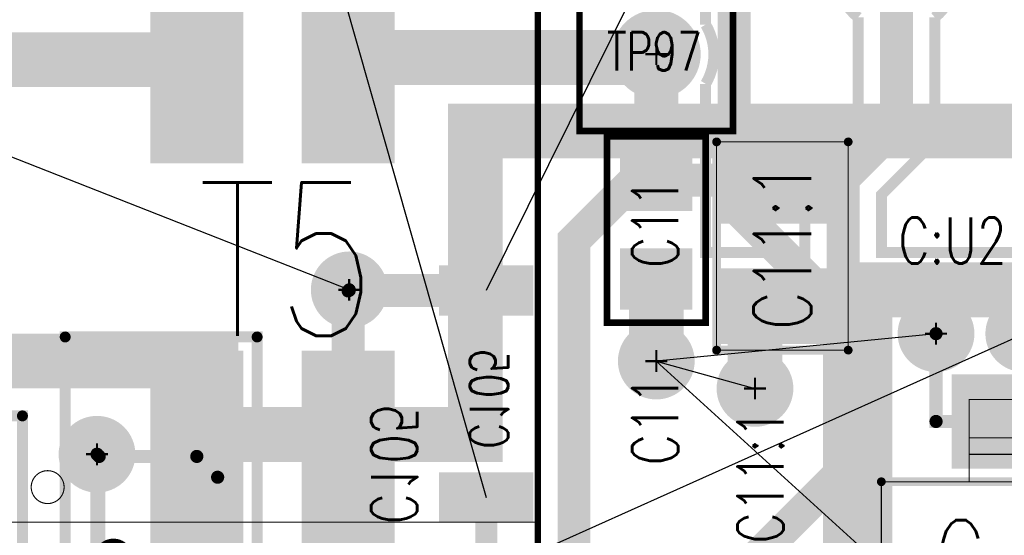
# Model space of a CAD drawing. Extents: x -7.2 to 18.3, y -5.6 to 10.9.
# Tile 11 of 112: x 0.784 to 1.682, y 1.271 to 1.741. Entities that reach past the tile are written whole.
import ezdxf
from ezdxf.enums import TextEntityAlignment as Align

# ---------------------------------------------------------------- set-up
doc = ezdxf.new("R2010")
doc.units = 0
for name, pattern in [('SIG_15', [2, 1, 1]), ('SIG_153', [2, 1, 1]), ('SIG_16', [2, 1, 1]), ('SIG_18', [2, 1, 1]), ('SIG_25', [2, 1, 1]), ('SIG_26', [2, 1, 1]), ('SIG_271', [2, 1, 1]), ('SIG_285', [2, 1, 1])]:
    doc.linetypes.add(name, pattern=pattern)
for name, color, linetype in [('2D_LINE_02', 112, 'CONTINUOUS'), ('COPPER_01', 1, 'CONTINUOUS'), ('DRIL_NPLTE_THRU_01', 16, 'CONTINUOUS'), ('DRIL_NPLTE_THRU_03', 146, 'CONTINUOUS'), ('DRIL_NPLTE_THRU_04', 176, 'CONTINUOUS'), ('DRIL_PLTE_THRU_01', 16, 'CONTINUOUS'), ('DRIL_PLTE_THRU_03', 146, 'CONTINUOUS'), ('DRIL_PLTE_THRU_04', 176, 'CONTINUOUS'), ('DRIL_SYMBOL', 254, 'CONTINUOUS'), ('LINK_00', 2, 'CONTINUOUS'), ('PADS_BOT', 5, 'CONTINUOUS'), ('PADS_INNER', 1, 'CONTINUOUS'), ('PADS_TOP', 1, 'CONTINUOUS'), ('PADS_XR_131', 3, 'CONTINUOUS'), ('PADS_XR_132', 6, 'CONTINUOUS'), ('PADS_XR_133', 254, 'CONTINUOUS'), ('PART_NAME_123', 255, 'CONTINUOUS'), ('PART_NAME_124', 6, 'CONTINUOUS'), ('PART_NAME_129', 2, 'CONTINUOUS'), ('PART_NAME_130', 106, 'CONTINUOUS'), ('PART_TOP_2DLINE_123', 255, 'CONTINUOUS'), ('PART_TOP_2DLINE_129', 2, 'CONTINUOUS'), ('POUR_OUTLINE_03', 130, 'CONTINUOUS'), ('TRACE_01', 1, 'CONTINUOUS'), ('TRACE_03', 130, 'CONTINUOUS'), ('TRACE_04', 5, 'CONTINUOUS'), ('VIAPTS', 56, 'CONTINUOUS')]:
    doc.layers.add(name, color=color, linetype=linetype)
doc.styles.add('W0$001', font='simplex', dxfattribs={"width": 0.75})
doc.styles.add('W0$006', font='simplex', dxfattribs={"width": 0.75})

# ---------------------------------------------------------------- blocks, each defined once
blk = doc.blocks.new('SMOOTH_0$05')
at = {"const_width": 0.025}
blk.add_lwpolyline([(-0.0125, 0, 1), (0.0125, 0, 1)], format="xyb", close=True, dxfattribs=at)
blk = doc.blocks.new('DRAWING_306')
at = {"layer": '2D_LINE_02', "const_width": 0.05}
blk.add_lwpolyline([(-0.515, -0.0401), (1.065, -0.0401), (1.065, -0.9401), (-0.0151, -0.9401), (-0.0151, -1.205), (0.0999, -1.205), (0.0999, -1.38), (0.6439, -1.38), (0.6439, -1.447), (0.8849, -1.447), (0.8849, -1.17), (1.925, -1.17), (1.925, -3.01), (-0.515, -3.01)], close=True, dxfattribs=at)
at = {"layer": '2D_LINE_02'}
for p in [(0.8849, -1.17), (0.6439, -1.38), (0.6439, -1.447), (0.8849, -1.447)]:
    blk.add_blockref('SMOOTH_0$05', p, dxfattribs=at)
blk = doc.blocks.new('COPPER_298')
at = {"layer": 'COPPER_01', "const_width": 0.05}
blk.add_lwpolyline([(0, 0), (0.285, 0), (0.285, -0.245), (0.4, -0.245), (0.4, -0.31), (0, -0.31)], close=True, dxfattribs=at)
at = {"layer": 'COPPER_01'}
for p in [(0, 0), (0.285, 0), (0.285, -0.245), (0.4, -0.245), (0, -0.31), (0.4, -0.31)]:
    blk.add_blockref('SMOOTH_0$05', p, dxfattribs=at)
blk = doc.blocks.new('SMOOTH_0$01')
at = {"const_width": 0.005}
blk.add_lwpolyline([(-0.0025, 0, 1), (0.0025, 0, 1)], format="xyb", close=True, dxfattribs=at)
blk = doc.blocks.new('COPPER_325')
at = {"layer": 'COPPER_01', "const_width": 0.01}
blk.add_lwpolyline([(0, 0), (0.116, 0), (0.116, -0.171), (-0.696, -0.171), (-0.696, -0.07), (-0.345, -0.07), (-0.345, 0.17), (-0.456, 0.17), (-0.456, 0.194), (-0.528, 0.194), (-0.528, 0.218), (-0.648, 0.218), (-0.648, 0.386), (-0.245, 0.386), (-0.245, -0.066), (0, -0.066)], close=True, dxfattribs=at)
at = {"layer": 'COPPER_01'}
for p in [(-0.648, 0.386), (-0.245, 0.386), (-0.648, 0.218), (-0.528, 0.218), (-0.528, 0.194), (-0.456, 0.194), (-0.456, 0.17), (-0.345, 0.17), (0, 0), (0.116, 0), (-0.245, -0.066), (0, -0.066), (-0.696, -0.07), (-0.345, -0.07), (-0.696, -0.171), (0.116, -0.171)]:
    blk.add_blockref('SMOOTH_0$01', p, dxfattribs=at)
blk = doc.blocks.new('COPPER_326')
at = {"layer": 'COPPER_01', "const_width": 0.01}
blk.add_lwpolyline([(0, 0), (0.093, 0), (0.093, 0.076), (0.175, 0.076), (0.175, 0.29), (0, 0.29)], close=True, dxfattribs=at)
at = {"layer": 'COPPER_01'}
for p in [(0, 0.29), (0.175, 0.29), (0.093, 0.076), (0.175, 0.076), (0, 0), (0.093, 0)]:
    blk.add_blockref('SMOOTH_0$01', p, dxfattribs=at)
blk = doc.blocks.new('POUR_OUTLINE_1')
at = {"layer": 'POUR_OUTLINE_03', "const_width": 0.01}
blk.add_lwpolyline([(-18.4204, -17.01929, -4.582483), (-18.4204, -17.06511), (-18.4204, -17.67516, -0.277354), (-18.4204, -17.72924), (-18.4204, -17.8832), (-18.3299, -17.8832), (-18.3299, -17.8157, -0.198912), (-18.31965, -17.79095), (-18.2814, -17.7527), (-18.2814, -17.66863, -2.783604), (-18.2114, -17.66863), (-18.2114, -17.7672, -0.198912), (-18.22165, -17.79195), (-18.2599, -17.8302), (-18.2599, -17.8832), (-17.93563, -17.8832, -3.033121)], format="xyb", dxfattribs=at)
blk = doc.blocks.new('POUR_HEADER_0')
blk.add_blockref('POUR_OUTLINE_1', (16.9203, 12.3322))
blk = doc.blocks.new('SMOOTH_0$008')
at = {"const_width": 0.004}
blk.add_lwpolyline([(-0.002, 0, 1), (0.002, 0, 1)], format="xyb", close=True, dxfattribs=at)
blk = doc.blocks.new('SMOOTH_0$001')
at = {"const_width": 0.0005}
blk.add_lwpolyline([(-0.00025, 0, 1), (0.00025, 0, 1)], format="xyb", close=True, dxfattribs=at)
blk = doc.blocks.new('PART_BODY_TOP_377')
at = {"layer": 'PART_TOP_2DLINE_123', "const_width": 0.008}
blk.add_lwpolyline([(-0.13, 0.07), (0.13, 0.07), (0.13, -0.075), (-0.13, -0.075)], close=True, dxfattribs=at)
at = {"layer": 'PART_TOP_2DLINE_129', "const_width": 0.001}
for points in [[(-0.05, 0.07), (0.05, 0.07), (0.05, 0.145), (-0.05, 0.145)], [(-0.05, 0.11), (0.05, 0.11), (0.05, 0.095), (-0.05, 0.095)], [(-0.13, -0.07), (0.13, -0.07), (0.13, 0.07), (-0.13, 0.07)], [(-0.11, -0.07), (-0.09, -0.07), (-0.09, -0.15), (-0.11, -0.15)], [(-0.06, -0.07), (-0.04, -0.07), (-0.04, -0.15), (-0.06, -0.15)], [(-0.01, -0.07), (0.01, -0.07), (0.01, -0.15), (-0.01, -0.15)], [(0.04, -0.07), (0.06, -0.07), (0.06, -0.15), (0.04, -0.15)], [(0.09, -0.07), (0.11, -0.07), (0.11, -0.15), (0.09, -0.15)], [(-0.11, -0.11), (-0.09, -0.11), (-0.09, -0.125), (-0.11, -0.125)], [(-0.06, -0.11), (-0.04, -0.11), (-0.04, -0.125), (-0.06, -0.125)], [(-0.01, -0.11), (0.01, -0.11), (0.01, -0.125), (-0.01, -0.125)], [(0.04, -0.11), (0.06, -0.11), (0.06, -0.125), (0.04, -0.125)], [(0.09, -0.11), (0.11, -0.11), (0.11, -0.125), (0.09, -0.125)], [(-0.11, -0.125), (-0.09, -0.125), (-0.09, -0.15), (-0.11, -0.15)], [(-0.06, -0.125), (-0.04, -0.125), (-0.04, -0.15), (-0.06, -0.15)], [(-0.01, -0.125), (0.01, -0.125), (0.01, -0.15), (-0.01, -0.15)], [(0.04, -0.125), (0.06, -0.125), (0.06, -0.15), (0.04, -0.15)], [(0.09, -0.125), (0.11, -0.125), (0.11, -0.15), (0.09, -0.15)]]:
    blk.add_lwpolyline(points, close=True, dxfattribs=at)
blk.add_lwpolyline([(-0.12207, -0.06, 1), (-0.10793, -0.06, 1)], format="xyb", close=True, dxfattribs=at)
at = {"layer": 'PART_TOP_2DLINE_123'}
for p in [(-0.13, 0.07), (0.13, 0.07), (-0.13, -0.075), (0.13, -0.075)]:
    blk.add_blockref('SMOOTH_0$008', p, dxfattribs=at)
at = {"layer": 'PART_TOP_2DLINE_129'}
for p in [(-0.05, 0.145), (0.05, 0.145), (-0.05, 0.11), (0.05, 0.11), (-0.05, 0.095), (0.05, 0.095), (-0.13, 0.07), (-0.05, 0.07), (0.05, 0.07), (0.13, 0.07), (-0.13, -0.07), (-0.11, -0.07), (-0.09, -0.07), (-0.06, -0.07), (-0.04, -0.07), (-0.01, -0.07), (0.01, -0.07), (0.04, -0.07), (0.06, -0.07), (0.09, -0.07), (0.11, -0.07), (0.13, -0.07), (-0.11, -0.11), (-0.09, -0.11), (-0.06, -0.11), (-0.04, -0.11), (-0.01, -0.11), (0.01, -0.11), (0.04, -0.11), (0.06, -0.11), (0.09, -0.11), (0.11, -0.11), (-0.11, -0.125), (-0.11, -0.125), (-0.09, -0.125), (-0.09, -0.125), (-0.06, -0.125), (-0.06, -0.125), (-0.04, -0.125), (-0.04, -0.125), (-0.01, -0.125), (-0.01, -0.125), (0.01, -0.125), (0.01, -0.125), (0.04, -0.125), (0.04, -0.125), (0.06, -0.125), (0.06, -0.125), (0.09, -0.125), (0.09, -0.125), (0.11, -0.125), (0.11, -0.125), (-0.11, -0.15), (-0.11, -0.15), (-0.09, -0.15), (-0.09, -0.15), (-0.06, -0.15), (-0.06, -0.15), (-0.04, -0.15), (-0.04, -0.15), (-0.01, -0.15), (-0.01, -0.15), (0.01, -0.15), (0.01, -0.15), (0.04, -0.15), (0.04, -0.15), (0.06, -0.15), (0.06, -0.15), (0.09, -0.15), (0.09, -0.15), (0.11, -0.15), (0.11, -0.15)]:
    blk.add_blockref('SMOOTH_0$001', p, dxfattribs=at)
blk = doc.blocks.new('DRIL_HOLE_0')
blk.add_lwpolyline([(0, 0, 1), (0, 0, 1)], format="xyb", close=True)
blk = doc.blocks.new('PAD_1')
blk.add_lwpolyline([(0, 0, 1), (0, 0, 1)], format="xyb", close=True)
blk = doc.blocks.new('PAD_100')
at = {"const_width": 0.036}
blk.add_lwpolyline([(-0.043, 0), (0.043, 0)], dxfattribs=at)
blk = doc.blocks.new('PAD_101')
at = {"const_width": 0.03}
blk.add_lwpolyline([(-0.04, 0), (0.04, 0)], dxfattribs=at)
blk = doc.blocks.new('STK_TOP_62')
at = {"layer": 'DRIL_PLTE_THRU_01'}
blk.add_blockref('DRIL_HOLE_0', (0, 0), dxfattribs=at)
at = {"layer": 'DRIL_PLTE_THRU_03'}
blk.add_blockref('DRIL_HOLE_0', (0, 0), dxfattribs=at)
at = {"layer": 'DRIL_PLTE_THRU_04'}
blk.add_blockref('DRIL_HOLE_0', (0, 0), dxfattribs=at)
at = {"layer": 'PADS_BOT'}
blk.add_blockref('PAD_1', (0, 0), dxfattribs=at)
at = {"layer": 'PADS_INNER'}
blk.add_blockref('PAD_1', (0, 0), dxfattribs=at)
at = {"layer": 'PADS_TOP', "rotation": 90}
blk.add_blockref('PAD_101', (0, 0), dxfattribs=at)
at = {"layer": 'PADS_XR_131', "rotation": 90}
blk.add_blockref('PAD_100', (0, 0), dxfattribs=at)
at = {"layer": 'PADS_XR_133', "rotation": 90}
blk.add_blockref('PAD_101', (0, 0), dxfattribs=at)
blk = doc.blocks.new('PAD_102')
at = {"const_width": 0.086}
blk.add_lwpolyline([(-0.066, 0), (0.066, 0)], dxfattribs=at)
blk = doc.blocks.new('PAD_103')
at = {"const_width": 0.08}
blk.add_lwpolyline([(-0.063, 0), (0.063, 0)], dxfattribs=at)
blk = doc.blocks.new('STK_TOP_63')
at = {"layer": 'DRIL_PLTE_THRU_01'}
blk.add_blockref('DRIL_HOLE_0', (0, 0), dxfattribs=at)
at = {"layer": 'DRIL_PLTE_THRU_03'}
blk.add_blockref('DRIL_HOLE_0', (0, 0), dxfattribs=at)
at = {"layer": 'DRIL_PLTE_THRU_04'}
blk.add_blockref('DRIL_HOLE_0', (0, 0), dxfattribs=at)
at = {"layer": 'PADS_BOT'}
blk.add_blockref('PAD_1', (0, 0), dxfattribs=at)
at = {"layer": 'PADS_INNER'}
blk.add_blockref('PAD_1', (0, 0), dxfattribs=at)
at = {"layer": 'PADS_TOP'}
blk.add_blockref('PAD_103', (0, 0), dxfattribs=at)
at = {"layer": 'PADS_XR_131'}
blk.add_blockref('PAD_102', (0, 0), dxfattribs=at)
at = {"layer": 'PADS_XR_133'}
blk.add_blockref('PAD_103', (0, 0), dxfattribs=at)
blk = doc.blocks.new('SYM_TOP_50')
for name, p in [('STK_TOP_63', (0, 0.125)), ('PART_BODY_TOP_377', (0, 0)), ('STK_TOP_62', (-0.1, -0.125)), ('STK_TOP_62', (-0.05, -0.125)), ('STK_TOP_62', (0, -0.125)), ('STK_TOP_62', (0.05, -0.125)), ('STK_TOP_62', (0.1, -0.125))]:
    blk.add_blockref(name, p)
blk = doc.blocks.new('PART_TOP_212')
blk.add_blockref('SYM_TOP_50', (0, 0))
at = {"layer": 'PART_NAME_123', "style": 'W0$006', "width": 0.75}
blk.add_text('C:U2', height=0.042, dxfattribs=at).set_placement((-0.0651, 0.2901), align=Align.MIDDLE_CENTER)
at = {"layer": 'PART_NAME_129', "style": 'W0$001', "width": 0.75}
blk.add_text('C:U2', height=0.07, dxfattribs=at).set_placement((0, 0), align=Align.MIDDLE_CENTER)
blk = doc.blocks.new('SMOOTH_0$006')
at = {"const_width": 0.003}
blk.add_lwpolyline([(-0.0015, 0, 1), (0.0015, 0, 1)], format="xyb", close=True, dxfattribs=at)
blk = doc.blocks.new('PART_BODY_TOP_358')
at = {"layer": 'PART_TOP_2DLINE_123', "const_width": 0.006}
blk.add_lwpolyline([(-0.07, -0.07), (-0.07, 0.07), (0.07, 0.07), (0.07, -0.07)], close=True, dxfattribs=at)
at = {"layer": 'PART_TOP_2DLINE_129', "const_width": 0.001}
blk.add_lwpolyline([(-0.07, -0.07), (-0.07, 0.07), (0.07, 0.07), (0.07, -0.07)], close=True, dxfattribs=at)
at = {"layer": 'PART_TOP_2DLINE_123'}
for p in [(-0.07, 0.07), (0.07, 0.07), (-0.07, -0.07), (0.07, -0.07)]:
    blk.add_blockref('SMOOTH_0$006', p, dxfattribs=at)
at = {"layer": 'PART_TOP_2DLINE_129'}
for p in [(-0.07, 0.07), (0.07, 0.07), (-0.07, -0.07), (0.07, -0.07)]:
    blk.add_blockref('SMOOTH_0$001', p, dxfattribs=at)
blk = doc.blocks.new('DRIL_SYMBOL_0$04')
at = {"layer": 'DRIL_SYMBOL', "const_width": 0.002}
for points in [[(0, -0.01), (0, 0.01)], [(-0.01, 0), (0.01, 0)]]:
    blk.add_lwpolyline(points, dxfattribs=at)
blk = doc.blocks.new('DRIL_HOLE_0$04')
at = {"const_width": 0.02}
blk.add_lwpolyline([(-0.01, 0, 1), (0.01, 0, 1)], format="xyb", close=True, dxfattribs=at)
blk.add_blockref('DRIL_SYMBOL_0$04', (0, 0))
blk = doc.blocks.new('PAD_55')
at = {"const_width": 0.0375}
blk.add_lwpolyline([(0, -0.01875, 1), (0, 0.01875, 1)], format="xyb", close=True, dxfattribs=at)
blk = doc.blocks.new('PAD_58')
at = {"const_width": 0.0405}
blk.add_lwpolyline([(0, -0.02025, 1), (0, 0.02025, 1)], format="xyb", close=True, dxfattribs=at)
blk = doc.blocks.new('STK_TOP_36')
at = {"layer": 'DRIL_PLTE_THRU_01'}
blk.add_blockref('DRIL_HOLE_0$04', (0, 0), dxfattribs=at)
at = {"layer": 'DRIL_PLTE_THRU_03'}
blk.add_blockref('DRIL_HOLE_0$04', (0, 0), dxfattribs=at)
at = {"layer": 'DRIL_PLTE_THRU_04'}
blk.add_blockref('DRIL_HOLE_0$04', (0, 0), dxfattribs=at)
at = {"layer": 'PADS_BOT'}
blk.add_blockref('PAD_55', (0, 0), dxfattribs=at)
at = {"layer": 'PADS_INNER'}
blk.add_blockref('PAD_55', (0, 0), dxfattribs=at)
at = {"layer": 'PADS_TOP'}
blk.add_blockref('PAD_55', (0, 0), dxfattribs=at)
at = {"layer": 'PADS_XR_131'}
blk.add_blockref('PAD_58', (0, 0), dxfattribs=at)
at = {"layer": 'PADS_XR_132'}
blk.add_blockref('PAD_58', (0, 0), dxfattribs=at)
blk = doc.blocks.new('SYM_TOP_31')
for name in ['PART_BODY_TOP_358', 'STK_TOP_36']:
    blk.add_blockref(name, (0, 0))
blk = doc.blocks.new('PART_TOP_393')
blk.add_blockref('SYM_TOP_31', (0, 0))
at = {"layer": 'PART_NAME_123', "style": 'W0$006', "width": 0.75}
blk.add_text('TP97', height=0.042, rotation=180, dxfattribs=at).set_placement((0.055, -0.095))
at = {"layer": 'PART_NAME_129', "style": 'W0$001', "width": 0.75}
blk.add_text('TP97', height=0.035, rotation=180, dxfattribs=at).set_placement((0.0451, 0.015))
blk = doc.blocks.new('PART_BODY_TOP_334')
at = {"layer": 'PART_TOP_2DLINE_123', "const_width": 0.006}
blk.add_lwpolyline([(0.085, 0.045), (0.085, -0.045), (-0.085, -0.045), (-0.085, 0.045)], close=True, dxfattribs=at)
at = {"layer": 'PART_TOP_2DLINE_129', "const_width": 0.001}
blk.add_lwpolyline([(0.085, 0.045), (0.085, -0.045), (-0.085, -0.045), (-0.085, 0.045)], close=True, dxfattribs=at)
at = {"layer": 'PART_TOP_2DLINE_123'}
for p in [(-0.085, 0.045), (0.085, 0.045), (-0.085, -0.045), (0.085, -0.045)]:
    blk.add_blockref('SMOOTH_0$006', p, dxfattribs=at)
at = {"layer": 'PART_TOP_2DLINE_129'}
for p in [(-0.085, 0.045), (0.085, 0.045), (-0.085, -0.045), (0.085, -0.045)]:
    blk.add_blockref('SMOOTH_0$001', p, dxfattribs=at)
blk = doc.blocks.new('PAD_37')
at = {"const_width": 0.056}
blk.add_lwpolyline([(-0.033, 0), (0.033, 0)], dxfattribs=at)
blk = doc.blocks.new('PAD_38')
at = {"const_width": 0.05}
blk.add_lwpolyline([(-0.03, 0), (0.03, 0)], dxfattribs=at)
blk = doc.blocks.new('STK_TOP_10')
at = {"layer": 'DRIL_NPLTE_THRU_01'}
blk.add_blockref('DRIL_HOLE_0', (0, 0), dxfattribs=at)
at = {"layer": 'DRIL_NPLTE_THRU_03'}
blk.add_blockref('DRIL_HOLE_0', (0, 0), dxfattribs=at)
at = {"layer": 'DRIL_NPLTE_THRU_04'}
blk.add_blockref('DRIL_HOLE_0', (0, 0), dxfattribs=at)
at = {"layer": 'PADS_BOT'}
blk.add_blockref('PAD_1', (0, 0), dxfattribs=at)
at = {"layer": 'PADS_INNER'}
blk.add_blockref('PAD_1', (0, 0), dxfattribs=at)
at = {"layer": 'PADS_TOP', "rotation": 90}
blk.add_blockref('PAD_38', (0, 0), dxfattribs=at)
at = {"layer": 'PADS_XR_131', "rotation": 90}
blk.add_blockref('PAD_37', (0, 0), dxfattribs=at)
at = {"layer": 'PADS_XR_133', "rotation": 90}
blk.add_blockref('PAD_38', (0, 0), dxfattribs=at)
blk = doc.blocks.new('SYM_TOP_7')
for name, p in [('STK_TOP_10', (-0.045, 0)), ('STK_TOP_10', (0.045, 0)), ('PART_BODY_TOP_334', (0, 0))]:
    blk.add_blockref(name, p)
blk = doc.blocks.new('PART_TOP_533')
blk.add_blockref('SYM_TOP_7', (0, 0))
at = {"layer": 'PART_NAME_123', "style": 'W0$006', "width": 0.75}
blk.add_text('C11', height=0.042, dxfattribs=at).set_placement((-0.215, -0.02))
at = {"layer": 'PART_NAME_129', "style": 'W0$001', "width": 0.75}
blk.add_text('C11', height=0.042, dxfattribs=at).set_placement((-0.035, -0.02))
blk = doc.blocks.new('PAD_160')
at = {"const_width": 0.04}
blk.add_lwpolyline([(-0.04, 0), (0.04, 0)], dxfattribs=at)
blk = doc.blocks.new('PAD_161')
at = {"const_width": 0.046}
blk.add_lwpolyline([(-0.043, 0), (0.043, 0)], dxfattribs=at)
blk = doc.blocks.new('STK_BOT_98')
at = {"layer": 'DRIL_NPLTE_THRU_01'}
blk.add_blockref('DRIL_HOLE_0', (0, 0), dxfattribs=at)
at = {"layer": 'DRIL_NPLTE_THRU_03'}
blk.add_blockref('DRIL_HOLE_0', (0, 0), dxfattribs=at)
at = {"layer": 'DRIL_NPLTE_THRU_04'}
blk.add_blockref('DRIL_HOLE_0', (0, 0), dxfattribs=at)
at = {"layer": 'PADS_BOT', "rotation": 90}
blk.add_blockref('PAD_160', (0, 0), dxfattribs=at)
at = {"layer": 'PADS_INNER'}
blk.add_blockref('PAD_1', (0, 0), dxfattribs=at)
at = {"layer": 'PADS_TOP'}
blk.add_blockref('PAD_1', (0, 0), dxfattribs=at)
at = {"layer": 'PADS_XR_131', "rotation": 90}
blk.add_blockref('PAD_161', (0, 0), dxfattribs=at)
at = {"layer": 'PADS_XR_133', "rotation": 90}
blk.add_blockref('PAD_160', (0, 0), dxfattribs=at)
blk = doc.blocks.new('SYM_BOT_93')
for p in [(-0.09449, 0), (0.09449, 0)]:
    blk.add_blockref('STK_BOT_98', p)
blk = doc.blocks.new('PART_BOT_535')
blk.add_blockref('SYM_BOT_93', (0, 0))
at = {"layer": 'PART_NAME_124', "style": 'W0$006', "width": 0.75}
blk.add_text('C105', height=0.042, dxfattribs=at).set_placement((-0.119, -0.105))
at = {"layer": 'PART_NAME_130', "style": 'W0$001', "width": 0.75}
blk.add_text('C105', height=0.035, dxfattribs=at).set_placement((-0.05, -0.015))
blk = doc.blocks.new('PART_BODY_TOP_423')
at = {"layer": 'PART_TOP_2DLINE_123', "const_width": 0.006}
blk.add_lwpolyline([(-0.242, 0.3), (0.242, 0.3), (0.242, -0.3), (-0.242, -0.3)], close=True, dxfattribs=at)
blk.add_lwpolyline([(0.13, 0.275, 1), (0.16, 0.275, 1)], format="xyb", close=True, dxfattribs=at)
at = {"layer": 'PART_TOP_2DLINE_129', "const_width": 0.001}
blk.add_lwpolyline([(-0.242, 0.242), (0.242, 0.242), (0.242, -0.242), (-0.242, -0.242)], close=True, dxfattribs=at)
blk.add_lwpolyline([(0.19, 0.21, 1), (0.22, 0.21, 1)], format="xyb", close=True, dxfattribs=at)
at = {"layer": 'PART_TOP_2DLINE_123'}
for p in [(-0.242, 0.3), (0.242, 0.3), (-0.242, -0.3), (0.242, -0.3)]:
    blk.add_blockref('SMOOTH_0$006', p, dxfattribs=at)
at = {"layer": 'PART_TOP_2DLINE_129'}
for p in [(-0.242, 0.242), (0.242, 0.242), (-0.242, -0.242), (0.242, -0.242)]:
    blk.add_blockref('SMOOTH_0$001', p, dxfattribs=at)
blk = doc.blocks.new('PAD_167')
at = {"const_width": 0.085}
blk.add_lwpolyline([(-0.0965, 0), (0.0965, 0)], dxfattribs=at)
blk = doc.blocks.new('PAD_168')
at = {"const_width": 0.079}
blk.add_lwpolyline([(-0.0935, 0), (0.0935, 0)], dxfattribs=at)
blk = doc.blocks.new('STK_TOP_101')
at = {"layer": 'DRIL_PLTE_THRU_01'}
blk.add_blockref('DRIL_HOLE_0', (0, 0), dxfattribs=at)
at = {"layer": 'DRIL_PLTE_THRU_03'}
blk.add_blockref('DRIL_HOLE_0', (0, 0), dxfattribs=at)
at = {"layer": 'DRIL_PLTE_THRU_04'}
blk.add_blockref('DRIL_HOLE_0', (0, 0), dxfattribs=at)
at = {"layer": 'PADS_BOT'}
blk.add_blockref('PAD_1', (0, 0), dxfattribs=at)
at = {"layer": 'PADS_INNER'}
blk.add_blockref('PAD_1', (0, 0), dxfattribs=at)
at = {"layer": 'PADS_TOP', "rotation": 90}
blk.add_blockref('PAD_168', (0, 0), dxfattribs=at)
at = {"layer": 'PADS_XR_131', "rotation": 90}
blk.add_blockref('PAD_167', (0, 0), dxfattribs=at)
at = {"layer": 'PADS_XR_133', "rotation": 90}
blk.add_blockref('PAD_168', (0, 0), dxfattribs=at)
blk = doc.blocks.new('SYM_TOP_96')
for name, p in [('STK_TOP_101', (-0.069, 0.182)), ('STK_TOP_101', (0.069, 0.182)), ('PART_BODY_TOP_423', (0, 0)), ('STK_TOP_101', (-0.069, -0.182)), ('STK_TOP_101', (0.069, -0.182))]:
    blk.add_blockref(name, p)
blk = doc.blocks.new('PART_TOP_539')
blk.add_blockref('SYM_TOP_96', (0, 0))
at = {"layer": 'PART_NAME_123', "style": 'W0$006', "width": 0.75}
blk.add_text('T5', height=0.042, rotation=180, dxfattribs=at).set_placement((-0.173, 0.361))
at = {"layer": 'PART_NAME_129', "style": 'W0$001', "width": 0.75}
blk.add_text('T5', height=0.14, rotation=180, dxfattribs=at).set_placement((0.068, 0.072))
blk = doc.blocks.new('PART_BODY_TOP_338')
at = {"layer": 'PART_TOP_2DLINE_123', "const_width": 0.008}
blk.add_lwpolyline([(-0.095, -0.06), (0.095, -0.06), (0.095, 0.06), (-0.095, 0.06)], close=True, dxfattribs=at)
at = {"layer": 'PART_TOP_2DLINE_129', "const_width": 0.001}
blk.add_lwpolyline([(-0.095, -0.06), (0.095, -0.06), (0.095, 0.06), (-0.095, 0.06)], close=True, dxfattribs=at)
at = {"layer": 'PART_TOP_2DLINE_123'}
for p in [(-0.095, 0.06), (0.095, 0.06), (-0.095, -0.06), (0.095, -0.06)]:
    blk.add_blockref('SMOOTH_0$008', p, dxfattribs=at)
at = {"layer": 'PART_TOP_2DLINE_129'}
for p in [(-0.095, 0.06), (0.095, 0.06), (-0.095, -0.06), (0.095, -0.06)]:
    blk.add_blockref('SMOOTH_0$001', p, dxfattribs=at)
blk = doc.blocks.new('PAD_14')
at = {"const_width": 0.069}
blk.add_lwpolyline([(-0.056, 0), (0.056, 0)], dxfattribs=at)
blk = doc.blocks.new('PAD_13')
at = {"const_width": 0.063}
blk.add_lwpolyline([(-0.053, 0), (0.053, 0)], dxfattribs=at)
blk = doc.blocks.new('PAD_15')
at = {"const_width": 0.063}
blk.add_lwpolyline([(-0.052, 0), (0.054, 0)], dxfattribs=at)
blk = doc.blocks.new('STK_TOP_13')
at = {"layer": 'DRIL_PLTE_THRU_01'}
blk.add_blockref('DRIL_HOLE_0', (0, 0), dxfattribs=at)
at = {"layer": 'DRIL_PLTE_THRU_03'}
blk.add_blockref('DRIL_HOLE_0', (0, 0), dxfattribs=at)
at = {"layer": 'DRIL_PLTE_THRU_04'}
blk.add_blockref('DRIL_HOLE_0', (0, 0), dxfattribs=at)
at = {"layer": 'PADS_BOT'}
blk.add_blockref('PAD_1', (0, 0), dxfattribs=at)
at = {"layer": 'PADS_INNER'}
blk.add_blockref('PAD_1', (0, 0), dxfattribs=at)
at = {"layer": 'PADS_TOP', "rotation": 90}
blk.add_blockref('PAD_15', (0, 0), dxfattribs=at)
at = {"layer": 'PADS_XR_131', "rotation": 90}
blk.add_blockref('PAD_14', (0, 0), dxfattribs=at)
at = {"layer": 'PADS_XR_133', "rotation": 90}
blk.add_blockref('PAD_13', (0, 0), dxfattribs=at)
blk = doc.blocks.new('SYM_TOP_11')
for name, p in [('STK_TOP_13', (-0.055, 0)), ('STK_TOP_13', (0.055, 0)), ('PART_BODY_TOP_338', (0, 0))]:
    blk.add_blockref(name, p)
blk = doc.blocks.new('PART_TOP_592')
blk.add_blockref('SYM_TOP_11', (0, 0))
at = {"layer": 'PART_NAME_123', "style": 'W0$006', "width": 0.75}
blk.add_text('C11:1', height=0.042, dxfattribs=at).set_placement((-0.21, 0.02), align=Align.MIDDLE_CENTER)
at = {"layer": 'PART_NAME_129', "style": 'W0$001', "width": 0.75}
blk.add_text('C11:1', height=0.0525, dxfattribs=at).set_placement((0, 0), align=Align.MIDDLE_CENTER)
blk = doc.blocks.new('SMOOTH_0$02')
at = {"const_width": 0.01}
blk.add_lwpolyline([(-0.005, 0, 1), (0.005, 0, 1)], format="xyb", close=True, dxfattribs=at)
blk = doc.blocks.new('SMOOTH_0$03')
at = {"const_width": 0.015}
blk.add_lwpolyline([(-0.0075, 0, 1), (0.0075, 0, 1)], format="xyb", close=True, dxfattribs=at)
blk = doc.blocks.new('SMOOTH_0$012')
at = {"const_width": 0.006}
blk.add_lwpolyline([(-0.003, 0, 1), (0.003, 0, 1)], format="xyb", close=True, dxfattribs=at)
blk = doc.blocks.new('SMOOTH_0$04')
at = {"const_width": 0.02}
blk.add_lwpolyline([(-0.01, 0, 1), (0.01, 0, 1)], format="xyb", close=True, dxfattribs=at)
blk = doc.blocks.new('DRIL_SYMBOL_0$03')
at = {"layer": 'DRIL_SYMBOL', "const_width": 0.002}
for points in [[(0, -0.01), (0, 0.01)], [(-0.01, 0), (0.01, 0)]]:
    blk.add_lwpolyline(points, dxfattribs=at)
blk = doc.blocks.new('DRIL_HOLE_0$03')
at = {"const_width": 0.015}
blk.add_lwpolyline([(-0.0075, 0, 1), (0.0075, 0, 1)], format="xyb", close=True, dxfattribs=at)
blk.add_blockref('DRIL_SYMBOL_0$03', (0, 0))
blk = doc.blocks.new('PAD_5')
at = {"const_width": 0.035}
blk.add_lwpolyline([(0, -0.0175, 1), (0, 0.0175, 1)], format="xyb", close=True, dxfattribs=at)
blk = doc.blocks.new('PAD_189')
at = {"const_width": 0.0275}
blk.add_lwpolyline([(0, -0.01375, 1), (0, 0.01375, 1)], format="xyb", close=True, dxfattribs=at)
blk = doc.blocks.new('STK_TOP_3')
at = {"layer": 'DRIL_PLTE_THRU_01'}
blk.add_blockref('DRIL_HOLE_0$03', (0, 0), dxfattribs=at)
at = {"layer": 'DRIL_PLTE_THRU_03'}
blk.add_blockref('DRIL_HOLE_0$03', (0, 0), dxfattribs=at)
at = {"layer": 'DRIL_PLTE_THRU_04'}
blk.add_blockref('DRIL_HOLE_0$03', (0, 0), dxfattribs=at)
at = {"layer": 'PADS_BOT'}
blk.add_blockref('PAD_189', (0, 0), dxfattribs=at)
at = {"layer": 'PADS_INNER'}
blk.add_blockref('PAD_5', (0, 0), dxfattribs=at)
at = {"layer": 'PADS_TOP'}
blk.add_blockref('PAD_189', (0, 0), dxfattribs=at)
blk = doc.blocks.new('SYM_TOP_1')
blk.add_blockref('STK_TOP_3', (0, 0))

msp = doc.modelspace()

# ---------------------------------------------------------------- linework, layer by layer
at = {"layer": 'LINK_00', "linetype": 'SIG_16'}
for p, q in [((1.4952, 2.0699), (1.21, 1.49449)), ((1.085, 1.495), (0.615, 1.68))]:
    msp.add_line(p, q, dxfattribs=at)
at = {"layer": 'LINK_00', "linetype": 'SIG_15'}
for p, q in [((1.0352, 1.9199), (1.21, 1.30551)), ((1.21, 1.235), (1.7001, 1.455)), ((1.6201, 1.455), (1.365, 1.43)), ((1.365, 1.43), (1.455, 1.405)), ((1.7002, 1.1249), (1.365, 1.43))]:
    msp.add_line(p, q, dxfattribs=at)
at = {"layer": 'TRACE_01', "linetype": 'SIG_285'}
for points, const_width in [([(0.705, 1.705), (0.946, 1.705)], 0.05), ([(0.946, 1.705), (0.946, 1.707)], 0.03)]:
    msp.add_lwpolyline(points, dxfattribs=dict(at, const_width=const_width))
at = {"layer": 'TRACE_01', "linetype": 'SIG_271'}
for points, const_width in [([(1.362, 1.707), (1.084, 1.707)], 0.05), ([(1.365, 1.595), (1.365, 1.71)], 0.04), ([(1.362, 1.707), (1.365, 1.71)], 0.03), ([(1.48, 1.59), (1.475, 1.595), (1.365, 1.595)], 0.03)]:
    msp.add_lwpolyline(points, dxfattribs=dict(at, const_width=const_width))
at = {"layer": 'TRACE_01', "linetype": 'SIG_15'}
for points, const_width in [([(1.365, 1.43), (1.365, 1.505)], 0.05), ([(1.455, 1.405), (1.455, 1.48)], 0.05), ([(1.455, 1.48), (1.48, 1.48)], 0.03), ([(1.7002, 1.3749), (1.6201, 1.3749), (1.6201, 1.455)], 0.012)]:
    msp.add_lwpolyline(points, dxfattribs=dict(at, const_width=const_width))
at = {"layer": 'TRACE_01', "linetype": 'SIG_16'}
for points, const_width in [([(1.084, 1.343), (1.084, 1.494)], 0.03), ([(1.084, 1.494), (1.085, 1.495)], 0.012)]:
    msp.add_lwpolyline(points, dxfattribs=dict(at, const_width=const_width))
at = {"layer": 'TRACE_01', "linetype": 'SIG_26', "const_width": 0.012}
for points in [[(0.8445, 1.165), (0.855, 1.1755), (0.855, 1.345)], [(0.946, 1.343), (0.857, 1.343), (0.855, 1.345)], [(0.965, 1.18), (0.965, 1.324), (0.946, 1.343)]]:
    msp.add_lwpolyline(points, dxfattribs=at)
at = {"layer": 'TRACE_03', "linetype": 'SIG_25', "const_width": 0.03}
msp.add_lwpolyline([(1.3502, 0.6499), (1.3502, 1.1452), (1.5355, 1.3305), (1.5355, 1.5965), (1.584, 1.645), (1.584, 1.786)], dxfattribs=at)
at = {"layer": 'TRACE_04', "linetype": 'SIG_18', "const_width": 0.03}
msp.add_lwpolyline([(1.4241, 2.04), (1.4241, 1.788), (1.4361, 1.776), (1.4361, 1.572), (1.5321, 1.476), (1.5321, 1.128)], dxfattribs=at)
at = {"layer": 'TRACE_04', "linetype": 'SIG_271', "const_width": 0.03}
msp.add_lwpolyline([(1.125, 1.045), (1.1265, 1.0435), (1.2735, 1.0435), (1.29, 1.06), (1.29, 1.54), (1.365, 1.615), (1.365, 1.71)], dxfattribs=at)
at = {"layer": 'TRACE_04', "linetype": 'SIG_16'}
for points, const_width in [([(1.085, 1.49449), (1.21, 1.49449)], 0.03), ([(1.085, 1.49449), (1.085, 1.495)], 0.012)]:
    msp.add_lwpolyline(points, dxfattribs=dict(at, const_width=const_width))
at = {"layer": 'TRACE_04', "linetype": 'SIG_26', "const_width": 0.012}
msp.add_lwpolyline([(0.855, 1.345), (0.8565, 1.3435), (0.8565, 1.24)], dxfattribs=at)
at = {"layer": 'TRACE_04', "linetype": 'SIG_15', "const_width": 0.02}
msp.add_lwpolyline([(1.21, 1.30551), (1.21, 1.235)], dxfattribs=at)

# ---------------------------------------------------------------- block references
at = {"linetype": 'SIG_153'}
msp.add_blockref('POUR_HEADER_0', (2.9101, 7.08), dxfattribs=at)
for name, p in [('DRAWING_306', (0.3151, 2.81)), ('PART_TOP_212', (1.7002, 1.2499))]:
    msp.add_blockref(name, p)
for name, p, rotation in [('PART_TOP_539', (1.015, 1.525), 180), ('PART_TOP_393', (1.365, 1.71), 180), ('PART_TOP_533', (1.365, 1.55), 90), ('PART_TOP_592', (1.48, 1.535), 90)]:
    msp.add_blockref(name, p, dxfattribs=dict(rotation=rotation))
at = {"xscale": -1, "rotation": -90}
msp.add_blockref('PART_BOT_535', (1.21, 1.4), dxfattribs=at)
at = {"linetype": 'SIG_15'}
for name, p in [('COPPER_298', (1.5551, 1.495)), ('COPPER_325', (1.032, 0.994))]:
    msp.add_blockref(name, p, dxfattribs=at)
at = {"linetype": 'SIG_26'}
msp.add_blockref('COPPER_326', (0.826, 1.162), dxfattribs=at)
at = {"layer": 'TRACE_01'}
for name, p in [('SMOOTH_0$05', (0.946, 1.705)), ('SMOOTH_0$05', (1.084, 1.707)), ('SMOOTH_0$05', (1.362, 1.707)), ('SMOOTH_0$04', (1.365, 1.71)), ('SMOOTH_0$03', (1.365, 1.71)), ('SMOOTH_0$03', (0.946, 1.707)), ('SMOOTH_0$03', (0.946, 1.705)), ('SMOOTH_0$03', (1.362, 1.707)), ('SMOOTH_0$04', (1.365, 1.595)), ('SMOOTH_0$03', (1.365, 1.595)), ('SMOOTH_0$03', (1.475, 1.595)), ('SMOOTH_0$03', (1.48, 1.59)), ('SMOOTH_0$05', (1.365, 1.505)), ('SMOOTH_0$03', (1.084, 1.494)), ('SMOOTH_0$012', (1.084, 1.494)), ('SMOOTH_0$012', (1.085, 1.495)), ('SMOOTH_0$05', (1.455, 1.48)), ('SMOOTH_0$03', (1.455, 1.48)), ('SMOOTH_0$03', (1.48, 1.48)), ('SMOOTH_0$05', (1.365, 1.43)), ('SMOOTH_0$012', (1.6201, 1.455)), ('SMOOTH_0$05', (1.455, 1.405)), ('SMOOTH_0$012', (1.6201, 1.3749)), ('SMOOTH_0$03', (1.084, 1.343)), ('SMOOTH_0$012', (0.855, 1.345)), ('SMOOTH_0$012', (0.855, 1.345)), ('SMOOTH_0$012', (0.857, 1.343)), ('SMOOTH_0$012', (0.946, 1.343)), ('SMOOTH_0$012', (0.946, 1.343)), ('SMOOTH_0$012', (0.965, 1.324))]:
    msp.add_blockref(name, p, dxfattribs=at)
at = {"layer": 'TRACE_03'}
for p in [(1.584, 1.645), (1.5355, 1.5965), (1.5355, 1.3305)]:
    msp.add_blockref('SMOOTH_0$03', p, dxfattribs=at)
at = {"layer": 'TRACE_04'}
for name, p in [('SMOOTH_0$03', (1.365, 1.71)), ('SMOOTH_0$03', (1.365, 1.615)), ('SMOOTH_0$03', (1.4361, 1.572)), ('SMOOTH_0$03', (1.29, 1.54)), ('SMOOTH_0$03', (1.085, 1.49449)), ('SMOOTH_0$03', (1.21, 1.49449)), ('SMOOTH_0$012', (1.085, 1.495)), ('SMOOTH_0$012', (1.085, 1.49449)), ('SMOOTH_0$03', (1.5321, 1.476)), ('SMOOTH_0$012', (0.855, 1.345)), ('SMOOTH_0$012', (0.8565, 1.3435)), ('SMOOTH_0$02', (1.21, 1.30551))]:
    msp.add_blockref(name, p, dxfattribs=at)
at = {"layer": 'VIAPTS', "linetype": 'SIG_16'}
msp.add_blockref('SYM_TOP_1', (1.085, 1.495), dxfattribs=at)
at = {"layer": 'VIAPTS', "linetype": 'SIG_15'}
for p in [(1.6201, 1.455), (1.7001, 1.455), (1.365, 1.43), (1.455, 1.405)]:
    msp.add_blockref('SYM_TOP_1', p, dxfattribs=at)
at = {"layer": 'VIAPTS', "linetype": 'SIG_26'}
msp.add_blockref('SYM_TOP_1', (0.855, 1.345), dxfattribs=at)

doc.saveas('drawing.dxf')
